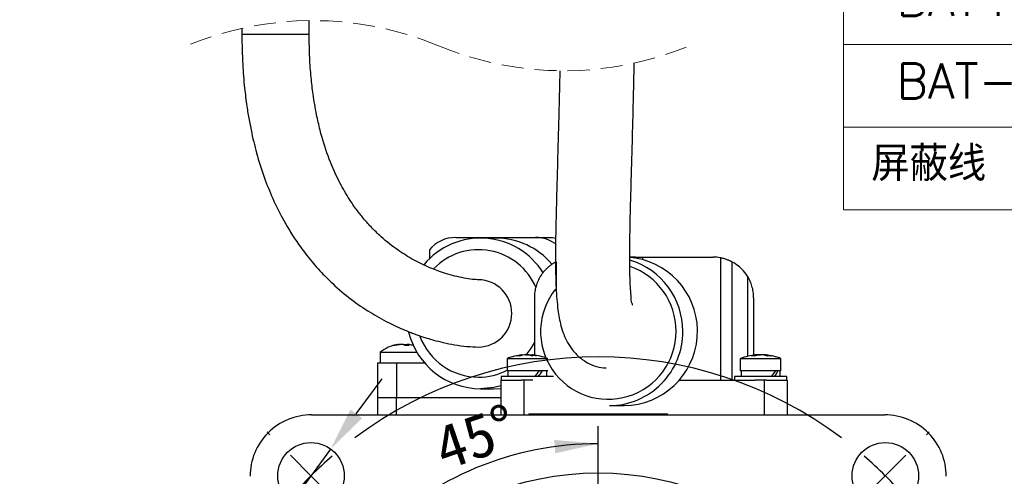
# Model space of a CAD drawing. Header units: millimetres. Extents: x 7 to 438, y 7 to 308.
# Tile 18 of 26: x 224 to 308, y 179 to 218. Entities that reach past the tile are written whole.
import ezdxf

# ---------------------------------------------------------------- set-up
doc = ezdxf.new("R2010")
doc.units = ezdxf.units.MM
doc.header["$PDSIZE"] = -1
doc.linetypes.add('SLD-实线', pattern=[0])
doc.linetypes.add('SLD-虚线', pattern=[1.905, 1.27, -0.635])
doc.layers.add('细实线层', color=7, linetype='SLD-实线')
doc.styles.add('SLDTEXTSTYLE0', font='txt', dxfattribs={"bigfont": 'bigfont'})
doc.styles.add('SLDTEXTSTYLE1', font='txt')
doc.dimstyles.new('ISO-25', dxfattribs={"dimtxt": 2.5, "dimasz": 2.5, "dimexe": 1.25, "dimexo": 0.625, "dimtad": 1, "dimtxsty": 'Standard', "dimcen": 2.5, "dimadec": 0, "dimazin": 0, "dimtfac": 1, "dimtmove": 0, "dimatfit": 3, "dimfxl": 1, "dimarcsym": 0})
doc.dimstyles.new('SLDDIMSTYLE13', dxfattribs={"dimtxt": 3.75, "dimasz": 3.75, "dimexe": 0, "dimexo": 0.0625, "dimgap": 0.9375, "dimtad": 2, "dimdec": 4, "dimlfac": 1.5, "dimzin": 12, "dimdsep": 46, "dimtxsty": 'SLDTEXTSTYLE1', "dimsah": 1, "dimcen": 0.09, "dimazin": 3, "dimtfac": 1, "dimtdec": 3, "dimtofl": 0, "dimtmove": 0, "dimatfit": 3, "dimfxl": 1, "dimfrac": 2, "dimtolj": 1, "dimtzin": 12, "dimarcsym": 0})

# ---------------------------------------------------------------- blocks, each defined once
blk = doc.blocks.new('SW_TABLEANNOTATION_1')
at = {"color": 0, "linetype": 'SLD-实线', "lineweight": 18, "ltscale": 1.5}
for p, q in [((0, 0), (0, -7.125)), ((0, 0), (17.86, 0)), ((0, -7.125), (0, -19.012)), ((0, -7.125), (17.86, -7.125)), ((17.86, -7.125), (17.86, -19.012)), ((56.278, -7.125), (56.278, -19.012))]:
    blk.add_line(p, q, dxfattribs=at)
at = {"color": 0, "linetype": 'Continuous', "lineweight": 0, "ltscale": 1.5}
for p, q in [((17.86, 0), (56.278, 0)), ((56.278, 0), (56.278, -7.125)), ((17.86, -7.125), (56.278, -7.125)), ((0, -19.012), (0, -26.137)), ((0, -19.012), (17.86, -19.012)), ((17.86, -19.012), (17.86, -26.137)), ((17.86, -19.012), (56.278, -19.012)), ((56.278, -19.012), (56.278, -26.137)), ((0, -26.137), (0, -33.262)), ((0, -26.137), (17.86, -26.137)), ((17.86, -26.137), (17.86, -33.262)), ((17.86, -26.137), (56.278, -26.137)), ((56.278, -26.137), (56.278, -33.262)), ((0, -33.262), (0, -40.387)), ((0, -33.262), (17.86, -33.262)), ((17.86, -33.262), (17.86, -40.387)), ((17.86, -33.262), (56.278, -33.262)), ((56.278, -33.262), (56.278, -40.387)), ((0, -40.387), (0, -47.512)), ((0, -40.387), (17.86, -40.387)), ((17.86, -40.387), (17.86, -47.512)), ((17.86, -40.387), (56.278, -40.387)), ((56.278, -40.387), (56.278, -47.512)), ((0, -47.512), (0, -54.637)), ((0, -47.512), (17.86, -47.512)), ((17.86, -47.512), (17.86, -54.637)), ((17.86, -47.512), (56.278, -47.512)), ((56.278, -47.512), (56.278, -54.637)), ((0, -54.637), (0, -61.762)), ((0, -54.637), (17.86, -54.637)), ((17.86, -54.637), (17.86, -61.762)), ((17.86, -54.637), (56.278, -54.637)), ((56.278, -54.637), (56.278, -61.762)), ((0, -61.762), (0, -68.887)), ((0, -61.762), (17.86, -61.762)), ((17.86, -61.762), (17.86, -68.887)), ((17.86, -61.762), (56.278, -61.762)), ((56.278, -61.762), (56.278, -68.887)), ((0, -68.887), (17.86, -68.887)), ((17.86, -68.887), (56.278, -68.887))]:
    blk.add_line(p, q, dxfattribs=at)
at = {"color": 0, "linetype": 'Continuous', "lineweight": 0, "ltscale": 1.5, "char_height": 3, "attachment_point": 1, "style": 'SLDTEXTSTYLE0'}
for s, insert in [('接线定义', (19.41, -1.649)), ('插头型号：', (26.639, -8.651)), ('信号名', (2.435, -11.281)), ('SC-CM15A09B041', (22.274, -13.901)), ('+5V', (5.657, -20.661)), ('1', (35.978, -20.661)), ('0V', (6.748, -27.786)), ('2', (35.978, -27.786)), ('PD+', (5.657, -34.911)), ('3', (35.978, -34.911)), ('PD-', (5.657, -42.036)), ('4', (35.978, -42.036)), ('BAT+', (4.565, -49.162)), ('5', (35.978, -49.162)), ('BAT-', (4.565, -56.287)), ('6', (35.978, -56.287)), ('屏蔽线', (2.383, -63.412)), ('7', (35.978, -63.412))]:
    blk.add_mtext(s, dxfattribs=dict(at, insert=insert))
blk = doc.blocks.new('_D_12')
at = {"layer": '细实线层', "ltscale": 1.5}
blk.add_line((273.373, 181.18), (273.373, 182.946), dxfattribs=at)
blk.add_arc((273.373, 153.931), 27.515, 90, 135, dxfattribs=at)
for points in [[(273.373, 181.446), (269.593, 181.768), (269.671, 180.616)], [(253.917, 173.387), (257.122, 175.418), (256.363, 176.288)]]:
    blk.add_solid(points, dxfattribs=at)
at = {"layer": '细实线层', "ltscale": 1.5, "insert": (258.901, 182.668), "char_height": 3.75, "attachment_point": 1, "rotation": 18.93344, "style": 'SLDTEXTSTYLE1'}
blk.add_mtext('45°', dxfattribs=at)
blk = doc.blocks.new('SW_CENTERMARKSYMBOL_0')
at = {"layer": '细实线层', "color": 0, "ltscale": 1.5}
for p, q in [((-3.536, 3.536), (-3.79, 3.79)), ((53.033, 3.536), (53.288, 3.79)), ((0, 0), (-1.768, 1.768)), ((24.749, -19.749), (24.749, 2.5)), ((49.497, 0), (51.265, 1.768)), ((0, 0), (1.768, -1.768)), ((49.497, 0), (47.73, -1.768)), ((3.536, -3.536), (3.79, -3.79)), ((45.962, -3.536), (45.707, -3.79)), ((24.749, -24.749), (24.749, -22.249)), ((19.749, -24.749), (-2.5, -24.749)), ((24.749, -24.749), (22.249, -24.749)), ((24.749, -24.749), (24.749, -27.249)), ((24.749, -24.749), (27.249, -24.749)), ((29.749, -24.749), (51.997, -24.749)), ((24.749, -29.749), (24.749, -51.997)), ((3.536, -45.962), (3.79, -45.707)), ((45.962, -45.962), (45.707, -45.707)), ((0, -49.497), (1.768, -47.73)), ((49.497, -49.497), (47.73, -47.73)), ((0, -49.497), (-1.768, -51.265)), ((49.497, -49.497), (51.265, -51.265)), ((-3.536, -53.033), (-3.79, -53.288)), ((53.033, -53.033), (53.288, -53.288))]:
    blk.add_line(p, q, dxfattribs=at)
at = {"layer": '细实线层', "color": 0, "ltscale": 2.25}
for centre, radius, start, end in [((24.749, -24.748), 35, 53.18496, 126.81504), ((24.804, -24.81), 35.082, 130.91034, 134.99344), ((24.798, -24.694), 34.926, 44.994, 49.09512), ((24.803, -24.7), 34.927, 40.90496, 45.00616), ((24.81, -24.804), 35.083, 135.00688, 139.08963), ((24.749, -24.749), 35, 143.18558, 216.81472), ((24.749, -24.749), 35, 323.18461, 36.81506), ((24.809, -24.694), 35.081, 220.91027, 224.99323), ((24.804, -24.799), 34.926, 314.99374, 319.09514), ((24.804, -24.688), 35.082, 225.00653, 229.08969), ((24.799, -24.804), 34.925, 310.90485, 315.00602), ((24.749, -24.749), 35, 233.18524, 306.81476)]:
    blk.add_arc(centre, radius, start, end, dxfattribs=at)
blk = doc.blocks.new('*D35')
at = {"color": 0, "lineweight": -2}
for p, q in [((252.53, 184.013), (254.746, 187.038)), ((250.314, 180.987), (246.934, 176.372)), ((239.581, 166.332), (244.718, 173.347)), ((205.577, 166.332), (239.581, 166.332))]:
    blk.add_line(p, q, dxfattribs=at)
at = {"color": 0}
for points in [[(252.026, 184.382), (253.034, 183.643), (250.314, 180.987)], [(244.214, 173.716), (245.223, 172.977), (246.934, 176.372)]]:
    blk.add_solid(points, dxfattribs=at)
at = {"layer": 'Defpoints', "color": 0}
for p in [(250.314, 180.987), (246.934, 176.372)]:
    blk.add_point(p, dxfattribs=at)
at = {"color": 0, "insert": (221.436, 171.091), "char_height": 3.75, "attachment_point": 5}
blk.add_mtext('4-φ5.5 均布', dxfattribs=at)

msp = doc.modelspace()

# ---------------------------------------------------------------- linework, layer by layer
at = {"color": 7, "linetype": 'SLD-实线', "lineweight": 25, "ltscale": 1.5}
for p, q in [((242.668531, 217.268269), (242.668531, 216.730908)), ((248.46853, 216.730908), (248.46853, 217.93461)), ((261.093009, 199.230908), (267.986663, 199.230908)), ((264.539836, 199.181229), (263.237474, 199.181229)), ((267.986663, 199.230908), (269.126638, 199.230908)), ((258.827951, 198.157044), (258.827951, 197.393082)), ((276.595582, 197.530909), (276.097925, 197.530909)), ((276.595582, 197.4523), (276.595582, 197.530909)), ((276.595582, 197.530909), (277.209937, 197.530909)), ((277.209937, 197.321479), (277.209937, 197.530909)), ((277.209937, 197.530909), (283.273003, 197.530909)), ((283.902052, 197.473916), (283.902052, 186.930906)), ((284.893752, 197.133031), (284.893752, 186.930906)), ((267.873003, 194.030907), (267.873003, 189.090729)), ((286.773003, 194.030907), (286.773003, 189.090729)), ((254.582993, 189.328907), (254.582993, 188.430907)), ((254.582993, 189.328907), (254.726785, 189.328907)), ((254.726785, 189.328907), (257.753241, 189.328907)), ((256.920201, 190.001373), (256.920201, 189.907816)), ((257.469705, 189.991212), (257.277585, 189.954615)), ((254.342618, 188.430907), (254.342618, 185.430907)), ((254.342618, 188.430907), (255.995322, 188.430907)), ((255.995322, 188.430907), (255.995322, 185.430907)), ((255.995322, 188.430907), (258.394386, 188.430907)), ((265.523003, 188.776689), (265.523003, 187.730909)), ((269.023003, 188.776689), (265.523003, 188.776689)), ((266.846314, 189.072328), (266.846314, 189.109182)), ((267.699691, 189.109182), (267.699691, 189.007394)), ((285.623003, 188.776689), (285.623003, 187.730909)), ((289.123003, 188.776689), (285.623003, 188.776689)), ((286.938879, 189.034311), (286.938879, 189.109674)), ((287.662177, 189.099944), (287.662177, 189.087624)), ((287.807126, 189.10956), (287.807126, 189.057958)), ((287.808039, 189.10956), (287.808928, 189.109732)), ((289.123003, 187.730909), (289.123003, 188.776689)), ((269.023003, 187.730909), (265.523003, 187.730909)), ((265.598003, 187.730909), (265.598003, 187.230908)), ((268.948003, 187.230908), (268.948003, 187.730909)), ((289.123003, 187.730909), (285.623003, 187.730909)), ((285.698003, 187.730909), (285.698003, 187.230908)), ((289.048002, 187.230908), (289.048002, 187.730909)), ((264.973003, 186.930906), (264.973003, 183.930908)), ((264.973003, 186.930906), (266.74335, 186.930906)), ((265.023003, 187.230908), (265.023003, 186.930906)), ((269.523003, 187.230908), (265.023003, 187.230908)), ((267.744702, 186.930906), (266.74335, 186.930906)), ((266.973003, 186.930906), (266.973003, 183.930908)), ((268.04006, 187.397901), (267.906127, 187.230908)), ((280.366489, 186.930906), (286.901304, 186.930906)), ((285.123003, 187.230908), (285.123003, 186.930906)), ((289.623002, 187.230908), (285.123003, 187.230908)), ((287.902656, 186.930906), (286.901304, 186.930906)), ((287.673003, 186.930906), (287.673003, 183.930908)), ((287.902656, 186.930906), (289.673003, 186.930906)), ((289.623002, 186.930906), (289.623002, 187.230908)), ((289.673003, 186.930906), (289.673003, 183.930908)), ((263.237474, 186.181229), (264.366188, 186.181229)), ((264.366188, 186.181229), (264.973003, 186.210498)), ((254.342618, 185.430907), (254.342618, 183.930908)), ((254.342618, 185.430907), (255.995322, 185.430907)), ((255.995322, 185.430907), (264.973003, 185.430907)), ((274.360508, 184.730906), (275.610774, 184.730906)), ((248.673002, 183.930908), (298.073002, 183.930908)), ((267.391037, 184.030909), (267.391037, 183.930908)), ((267.391037, 184.030909), (268.391037, 184.030909)), ((268.373003, 184.030909), (268.373003, 183.930908)), ((268.373003, 184.030909), (278.373003, 184.030909)), ((278.354969, 184.030909), (279.354969, 184.030909)), ((278.373003, 183.930908), (278.373003, 184.030909)), ((279.354969, 183.930908), (279.354969, 184.030909))]:
    msp.add_line(p, q, dxfattribs=at)
at = {"color": 8, "linetype": 'SLD-实线', "lineweight": 25, "ltscale": 1.5}
for p, q in [((248.46853, 216.730908), (242.668531, 216.730908)), ((269.752253, 197.133031), (269.752253, 194.833249)), ((286.230146, 195.903154), (286.230146, 188.983364)), ((256.05748, 189.959992), (256.05748, 189.987457)), ((256.941769, 189.987457), (256.941769, 189.90767)), ((266.723398, 189.046001), (266.723398, 189.095345)), ((267.562885, 189.095345), (267.562885, 189.055208)), ((267.757532, 189.095345), (267.757532, 189.00889)), ((286.863097, 189.009426), (286.863097, 189.095345)), ((287.130522, 189.083604), (287.130522, 189.095345)), ((287.665275, 189.095345), (287.665275, 189.08708)), ((287.907812, 189.095345), (287.907812, 189.032208)), ((255.995322, 183.930908), (255.995322, 185.430907))]:
    msp.add_line(p, q, dxfattribs=at)
at = {"color": 8, "linetype": 'SLD-实线', "lineweight": 25, "ltscale": 1.5, "flags": 128}
msp.add_lwpolyline([(267.143098, 189.062918), (267.567434, 189.625593), (267.873003, 190.150865)], dxfattribs=at)
at = {"color": 7, "linetype": 'SLD-实线', "lineweight": 25, "ltscale": 1.5, "flags": 128}
for points in [[(257.446074, 189.912318), (257.294813, 189.950733), (257.092555, 189.990076)], [(264.973003, 186.424688), (264.380462, 186.285686), (263.237474, 186.181229)]]:
    msp.add_lwpolyline(points, dxfattribs=at)
at = {"color": 7, "linetype": 'SLD-实线', "lineweight": 25, "ltscale": 2.25}
for centre, radius in [((248.624265, 178.679645), 2.860473), ((298.121741, 178.679644), 2.860472), ((273.373003, 153.930908), 25.000001)]:
    msp.add_circle(centre, radius, dxfattribs=at)
at = {"color": 7, "linetype": 'SLD-虚线', "lineweight": 18, "ltscale": 1.5}
for centre, start, end in [((248.7663, 189.767263), 67.38013505, 112.61986495), ((270.4347, 241.771424), 247.38013505, 292.61986495)]:
    msp.add_arc(centre, 28.168921, start, end, dxfattribs=at)
at = {"color": 7, "linetype": 'SLD-实线', "lineweight": 25, "ltscale": 2.25}
for centre, radius, start, end in [((263.239523, 192.826809), 6.350244, 31.86096541, 140.13564035), ((261.098336, 196.29394), 2.936973, 90.10392208, 140.62730259), ((264.528546, 192.818922), 6.362317, 40.15437974, 89.89832966), ((267.984312, 196.305492), 2.925417, 53.07011664, 89.95396089), ((275.526962, 191.13621), 6.405852, 270.74966242, 80.39705774), ((275.612081, 191.333328), 6.197506, 80.86895624, 85.48743756), ((274.282408, 191.165783), 6.380964, 359.68685183, 73.3376102), ((283.272967, 194.030527), 3.500381, 79.64661037, 89.99940954), ((263.274411, 192.605676), 6.424553, 193.97241192, 269.67059165), ((274.315032, 191.079199), 6.348455, 270.41042415, 0.46669536), ((256.582991, 186.83091), 3.199998, 99.03410019, 128.68218556), ((256.51686, 187.243086), 2.782553, 99.5026331, 107.08869083), ((255.769944, 189.409086), 0.498748, 81.84578439, 98.15421561), ((256.658354, 187.243045), 2.782595, 99.50273434, 107.08865626), ((256.335287, 189.392266), 0.647046, 52.09317374, 66.90547584), ((256.909158, 186.820422), 3.08741, 86.72572446, 93.27427554), ((256.687958, 189.392248), 0.647065, 52.09352931, 66.90544498), ((257.90448, 187.250814), 2.774672, 99.4970984, 103.01703271), ((258.049481, 187.235669), 2.790219, 102.90587214, 104.48322649), ((267.273013, 184.63086), 4.500048, 95.64373153, 112.88526318), ((267.152816, 186.12635), 2.999888, 98.22986364, 106.25191389), ((266.443126, 187.276777), 1.734456, 85.70615306, 94.29384694), ((267.412536, 186.126365), 2.999873, 98.22984366, 106.25193387), ((267.070587, 187.427112), 1.700904, 68.19877485, 78.75182287), ((267.138663, 186.155773), 2.970024, 79.11158553, 81.78810471), ((267.272992, 184.630867), 4.500042, 67.11469086, 84.30907099), ((267.425753, 187.427106), 1.700911, 68.1987869, 78.75178656), ((287.372985, 184.63098), 4.499927, 95.47069451, 112.88552225), ((287.227481, 187.02814), 2.099074, 99.99678762, 109.53675346), ((286.689953, 186.231896), 2.779336, 86.60838342, 93.39161658), ((287.556321, 187.028193), 2.099019, 99.99671423, 109.53690477), ((287.526685, 186.554856), 2.571191, 98.86330137, 102.94826398), ((287.213588, 186.525349), 2.60123, 72.51305695, 81.11209869), ((287.373017, 184.630961), 4.499946, 67.11451704, 84.44631779), ((287.505906, 186.5253), 2.60128, 72.51313996, 81.11201568), ((288.141392, 186.814526), 2.196706, 86.18483207, 93.81516793), ((288.39552, 188.934652), 0.076451, 69.72103937, 83.81290826), ((263.233432, 191.719548), 6.463839, 316.0187194, 321.89753388), ((264.089077, 190.678274), 5.366354, 320.02869733, 326.68576046), ((285.088473, 190.010923), 4.247651, 319.11953629, 327.53592444), ((285.792678, 189.191499), 3.403741, 324.82954876, 334.5886977), ((248.672999, 178.630911), 5.299997, 89.99996211, 180.00003789), ((298.073004, 178.630908), 5.3, 359.99999649, 90.00002365)]:
    msp.add_arc(centre, radius, start, end, dxfattribs=at)
at = {"color": 8, "linetype": 'SLD-实线', "lineweight": 25, "ltscale": 2.25}
for centre, radius, start, end in [((263.068585, 192.798052), 5.379201, 22.83088134, 136.12321634), ((274.199566, 191.162782), 5.88457, 359.68965697, 70.84470197), ((263.032043, 192.681269), 2.900179, 270.56401502, 89.29065943), ((274.248109, 191.112838), 5.835968, 141.18407496, 0.17741108), ((263.086247, 192.600506), 5.419325, 200.69548985, 269.7629633), ((263.061574, 192.533645), 5.352418, 270.02410762, 297.37886165)]:
    msp.add_arc(centre, radius, start, end, dxfattribs=at)
at = {"color": 7, "linetype": 'SLD-实线', "lineweight": 25, "ltscale": 1.5}
for points, knots in [([(242.668531, 216.730908), (242.68121, 215.872719), (242.703978, 214.331575), (242.871992, 212.267308), (243.070278, 210.669629), (243.28144, 209.377385), (243.565597, 207.943502), (243.998885, 206.204826), (244.637225, 204.241605), (245.358935, 202.486692), (246.053237, 201.083292), (246.711433, 199.92371), (247.427631, 198.80443), (248.311435, 197.595946), (249.347405, 196.378447), (250.609599, 195.108531), (252.047521, 193.895846), (253.66748, 192.779322), (255.217166, 191.909423), (256.382583, 191.369981), (257.139432, 191.063962), (257.542509, 190.911108), (257.902621, 190.782543), (258.259413, 190.662077), (258.68069, 190.528254), (259.273292, 190.355772), (260.06248, 190.156121), (261.019512, 189.965806), (262.035214, 189.818211), (262.725776, 189.793336), (263.061881, 189.781228)], [0, 0, 0, 0, 0.068623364, 0.123234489, 0.165534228, 0.197352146, 0.22793112, 0.282422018, 0.340551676, 0.392872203, 0.434033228, 0.465691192, 0.499465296, 0.540251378, 0.585335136, 0.62717696, 0.683322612, 0.735503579, 0.784293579, 0.825273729, 0.838111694, 0.849579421, 0.859747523, 0.868690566, 0.879695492, 0.895095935, 0.918045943, 0.94477155, 0.973119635, 1, 1, 1, 1]), ([(263.065772, 195.581228), (262.892732, 195.590011), (262.474251, 195.611252), (261.78799, 195.722683), (261.011367, 195.891452), (260.242176, 196.1105), (259.528626, 196.355304), (258.597932, 196.726246), (257.447786, 197.281804), (256.035506, 198.163467), (254.815825, 199.126859), (253.81669, 200.100517), (253.09637, 200.916189), (252.440592, 201.763159), (251.738629, 202.803034), (250.894899, 204.305769), (250.062364, 206.246626), (249.471918, 208.174355), (249.065727, 209.957553), (248.808789, 211.472402), (248.618322, 213.110949), (248.493023, 214.8288), (248.47711, 216.064632), (248.46853, 216.730908)], [0, 0, 0, 0, 0.018289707, 0.044232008, 0.073297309, 0.102211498, 0.128642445, 0.152940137, 0.208004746, 0.263277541, 0.328483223, 0.371721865, 0.410474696, 0.443319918, 0.484795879, 0.542875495, 0.625083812, 0.707322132, 0.755450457, 0.818182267, 0.86948898, 0.929637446, 1, 1, 1, 1]), ([(276.294555, 193.377968), (276.299176, 193.380191), (276.367661, 193.413143), (276.203367, 193.701606), (276.246639, 194.105965), (276.145891, 194.787037), (276.126905, 195.543719), (276.096057, 196.553457), (276.092931, 197.930486), (276.115203, 199.771565), (276.164619, 201.916827), (276.229457, 204.269966), (276.301352, 206.776335), (276.361752, 208.994899), (276.408785, 210.878033), (276.443067, 212.391217), (276.467054, 213.518246), (276.477925, 214.140554), (276.479992, 214.258835)], [0, 0, 0, 0, 0.000718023, 0.010643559, 0.031754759, 0.06714099, 0.104640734, 0.141758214, 0.211682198, 0.302469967, 0.405921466, 0.519680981, 0.640316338, 0.765790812, 0.838210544, 0.91067144, 0.983021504, 1, 1, 1, 1]), ([(270.06598, 213.604917), (270.062604, 213.424889), (270.046968, 212.591196), (270.013112, 211.131169), (269.959085, 208.959202), (269.893074, 206.57548), (269.818772, 203.988947), (269.75329, 201.563622), (269.703898, 199.192792), (269.687157, 196.990398), (269.731049, 194.888629), (269.862803, 193.139735), (270.138943, 191.554206), (270.579769, 190.363547), (271.203671, 189.443021), (271.793136, 188.852065), (272.475881, 188.383283), (273.211251, 188.048713), (273.770933, 187.998248), (274.053833, 187.97274)], [0, 0, 0, 0, 0.01947948, 0.090207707, 0.157992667, 0.254523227, 0.348185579, 0.437928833, 0.516997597, 0.604726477, 0.67617355, 0.744400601, 0.7942257, 0.850035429, 0.880025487, 0.913965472, 0.939594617, 0.969467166, 1, 1, 1, 1]), ([(269.126638, 199.230908), (269.131847, 199.2309), (269.175835, 199.230837), (269.278999, 199.228209), (269.469241, 199.216464), (269.618639, 199.189869), (269.709684, 199.173661)], [0, 0, 0, 0, 0.026633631, 0.224905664, 0.527648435, 1, 1, 1, 1]), ([(269.752253, 197.133031), (269.742441, 197.127869), (269.718485, 197.115269), (269.676067, 197.09218), (269.620778, 197.060997), (269.554198, 197.021611), (269.477462, 196.973701), (269.391248, 196.916512), (269.295767, 196.84875), (269.19475, 196.771528), (269.090323, 196.685289), (268.983737, 196.589941), (268.87465, 196.483793), (268.738383, 196.338423), (268.57927, 196.147771), (268.471272, 195.986103), (268.41586, 195.903154)], [0, 0, 0, 0, 0.018107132, 0.044204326, 0.0788674, 0.121766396, 0.170527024, 0.226590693, 0.290700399, 0.361700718, 0.434196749, 0.511826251, 0.595192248, 0.68267456, 0.837185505, 1, 1, 1, 1]), ([(284.893752, 197.133031), (284.882788, 197.138715), (284.852442, 197.154449), (284.795942, 197.182494), (284.717137, 197.219595), (284.616769, 197.263426), (284.494699, 197.311792), (284.352173, 197.361686), (284.191672, 197.409621), (284.039678, 197.447328), (283.941043, 197.466383), (283.902052, 197.473916)], [0, 0, 0, 0, 0.035200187, 0.097426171, 0.179774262, 0.283435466, 0.409535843, 0.553931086, 0.713693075, 0.886820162, 1, 1, 1, 1]), ([(286.230146, 195.903154), (286.086247, 196.102919), (285.822454, 196.469124), (285.379622, 196.839122), (285.071382, 197.037877), (284.928528, 197.114402), (284.893752, 197.133031)], [0, 0, 0, 0, 0.400987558, 0.735080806, 0.935509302, 1, 1, 1, 1]), ([(268.41586, 195.903154), (268.374525, 195.834927), (268.292273, 195.699159), (268.186923, 195.485664), (268.095772, 195.26733), (268.017977, 195.03773), (267.955021, 194.798282), (267.908393, 194.548575), (267.879976, 194.295983), (267.873091, 194.122749), (267.873006, 194.034386), (267.873003, 194.030907)], [0, 0, 0, 0, 0.121120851, 0.241020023, 0.361197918, 0.480281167, 0.608945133, 0.736938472, 0.865782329, 0.994715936, 1, 1, 1, 1]), ([(286.773003, 194.030907), (286.772999, 194.034386), (286.772842, 194.204504), (286.747394, 194.54698), (286.638873, 195.028503), (286.469967, 195.488464), (286.311503, 195.762474), (286.230146, 195.903154)], [0, 0, 0, 0, 0.00528732, 0.258560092, 0.519699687, 0.753407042, 1, 1, 1, 1]), ([(256.05748, 189.987457), (256.072119, 189.989835), (256.10037, 189.994426), (256.140109, 189.999978), (256.175222, 190.00396), (256.202704, 190.006405), (256.225542, 190.006723), (256.235941, 190.00647), (256.246787, 190.003642), (256.245398, 190.001574), (256.245218, 190.001305)], [0, 0, 0, 0, 0.23250657, 0.4487209, 0.630525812, 0.782945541, 0.891851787, 0.963386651, 0.995250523, 1, 1, 1, 1]), ([(256.58909, 189.987457), (256.581821, 189.989955), (256.564956, 189.995752), (256.535581, 190.000643), (256.499812, 190.004558), (256.459193, 190.006565), (256.414231, 190.006893), (256.367137, 190.005469), (256.318234, 190.002289), (256.262076, 189.996983), (256.222273, 189.990975), (256.198962, 189.987457)], [0, 0, 0, 0, 0.058589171, 0.135930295, 0.226466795, 0.333317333, 0.446100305, 0.569609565, 0.692826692, 0.820102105, 1, 1, 1, 1]), ([(256.58692, 189.991094), (256.590882, 189.992252), (256.599428, 189.994749), (256.613403, 189.997661), (256.629027, 190.000254), (256.64617, 190.002407), (256.664723, 190.004144), (256.684846, 190.005464), (256.713611, 190.006625), (256.743594, 190.006834), (256.774548, 190.006197), (256.806853, 190.004952), (256.83948, 190.002843), (256.872174, 189.999953), (256.89465, 189.997536), (256.910691, 189.995699), (256.918411, 189.994604), (256.920201, 189.99435)], [0, 0, 0, 0, 0.0369384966, 0.0796793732, 0.1276831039, 0.1787126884, 0.2343166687, 0.2944853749, 0.3592261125, 0.4920216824, 0.5628284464, 0.636387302, 0.7814368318, 0.8554655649, 0.9302038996, 0.9838137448, 1, 1, 1, 1]), ([(257.108504, 189.987457), (257.101067, 189.988683), (257.086441, 189.991095), (257.064791, 189.994422), (257.043935, 189.997437), (257.024301, 190.000049), (257.006135, 190.00224), (256.989491, 190.004006), (256.97427, 190.005362), (256.957588, 190.006455), (256.943612, 190.006919), (256.931831, 190.006284), (256.925874, 190.005401), (256.919709, 190.003664), (256.920612, 189.999247), (256.923134, 189.997174), (256.927975, 189.993755), (256.934354, 189.990645), (256.939675, 189.988357), (256.941769, 189.987457)], [0, 0, 0, 0, 0.104038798, 0.204628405, 0.302349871, 0.394919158, 0.478037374, 0.554932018, 0.625905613, 0.689083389, 0.785217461, 0.820892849, 0.84795965, 0.876051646, 0.886293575, 0.902804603, 0.919968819, 0.968498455, 1, 1, 1, 1]), ([(266.723398, 189.095345), (266.729819, 189.096265), (266.742264, 189.09805), (266.76037, 189.100563), (266.777199, 189.102834), (266.792399, 189.104797), (266.805796, 189.106447), (266.817282, 189.107765), (266.827125, 189.108784), (266.834611, 189.109424), (266.840899, 189.109842), (266.843303, 189.109725), (266.846612, 189.109728), (266.846176, 189.10924), (266.846124, 189.109182)], [0, 0, 0, 0, 0.156908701, 0.30408251, 0.442143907, 0.567617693, 0.674869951, 0.768343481, 0.848104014, 0.911735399, 0.956629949, 0.985506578, 0.998269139, 1, 1, 1, 1]), ([(267.402364, 189.095345), (267.397256, 189.096293), (267.386512, 189.098289), (267.369418, 189.100751), (267.350643, 189.103019), (267.330564, 189.104957), (267.309416, 189.106587), (267.28724, 189.107896), (267.263882, 189.108886), (267.231672, 189.109752), (267.198927, 189.109908), (267.165846, 189.109405), (267.140834, 189.108678), (267.11608, 189.107627), (267.091797, 189.106263), (267.067749, 189.104575), (267.041395, 189.102312), (267.013191, 189.099421), (266.992973, 189.09668), (266.983121, 189.095345)], [0, 0, 0, 0, 0.0370483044, 0.0779217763, 0.1231307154, 0.171907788, 0.2217590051, 0.2743840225, 0.3303196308, 0.3884742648, 0.5041576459, 0.5637978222, 0.6244096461, 0.6825968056, 0.7404767, 0.79785157, 0.8545036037, 0.9291027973, 1, 1, 1, 1]), ([(267.273003, 189.108437), (267.27594, 189.108568), (267.287024, 189.109062), (267.306135, 189.109516), (267.33051, 189.109832), (267.355096, 189.109785), (267.38016, 189.109406), (267.413284, 189.108443), (267.44607, 189.106834), (267.478257, 189.104575), (267.504611, 189.102312), (267.532814, 189.099421), (267.553033, 189.09668), (267.562885, 189.095345)], [0, 0, 0, 0, 0.030357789, 0.114560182, 0.197367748, 0.282064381, 0.36841852, 0.456180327, 0.624231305, 0.707306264, 0.789333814, 0.8973466, 1, 1, 1, 1]), ([(267.721047, 189.108532), (267.720135, 189.108628), (267.716627, 189.108994), (267.70951, 189.109543), (267.705188, 189.109888), (267.699259, 189.109661), (267.700923, 189.107945), (267.703564, 189.107545), (267.708284, 189.105885), (267.715005, 189.104358), (267.725294, 189.101941), (267.739693, 189.098912), (267.751172, 189.096617), (267.757532, 189.095345)], [0, 0, 0, 0, 0.034175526, 0.131488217, 0.244252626, 0.263773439, 0.275457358, 0.310225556, 0.369993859, 0.455382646, 0.567056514, 0.760110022, 1, 1, 1, 1]), ([(286.863097, 189.095345), (286.868295, 189.096259), (286.87819, 189.097998), (286.892283, 189.100506), (286.904769, 189.102776), (286.915393, 189.104708), (286.924017, 189.106414), (286.930593, 189.107544), (286.935208, 189.108892), (286.937721, 189.108916), (286.939266, 189.110118), (286.935551, 189.109426), (286.933001, 189.109427), (286.929478, 189.10892), (286.927323, 189.10861)], [0, 0, 0, 0, 0.178671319, 0.340072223, 0.484594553, 0.608220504, 0.705786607, 0.781650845, 0.835402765, 0.864843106, 0.870066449, 0.889197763, 0.932227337, 1, 1, 1, 1]), ([(287.204306, 189.103935), (287.202603, 189.104261), (287.196841, 189.105365), (287.186312, 189.106614), (287.172118, 189.107946), (287.156039, 189.108909), (287.131774, 189.109785), (287.105735, 189.109892), (287.078084, 189.109393), (287.055724, 189.108659), (287.032627, 189.107601), (287.008989, 189.106234), (286.984593, 189.104526), (286.960649, 189.102622), (286.944862, 189.101091), (286.937435, 189.10037)], [0, 0, 0, 0, 0.019443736, 0.06577888, 0.118817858, 0.17934978, 0.246398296, 0.391124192, 0.471307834, 0.556572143, 0.642026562, 0.730617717, 0.822115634, 0.91631212, 1, 1, 1, 1]), ([(286.937672, 189.106057), (286.939611, 189.106205), (286.948387, 189.106878), (286.963739, 189.107826), (286.983286, 189.108844), (287.001387, 189.109503), (287.017817, 189.109823), (287.032481, 189.109788), (287.045365, 189.109483), (287.05333, 189.108909), (287.056935, 189.10865)], [0, 0, 0, 0, 0.048877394, 0.221170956, 0.386462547, 0.540718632, 0.676285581, 0.799349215, 0.909197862, 1, 1, 1, 1]), ([(287.130522, 189.095345), (287.136873, 189.096288), (287.150016, 189.098242), (287.170541, 189.100721), (287.192444, 189.102991), (287.215277, 189.104937), (287.238773, 189.106572), (287.262882, 189.107885), (287.28777, 189.108877), (287.312876, 189.109531), (287.337899, 189.109814), (287.357845, 189.109832), (287.369559, 189.109632), (287.373003, 189.109573)], [0, 0, 0, 0, 0.079212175, 0.163922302, 0.255043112, 0.350885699, 0.446632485, 0.545619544, 0.64875497, 0.753926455, 0.855462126, 0.957496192, 1, 1, 1, 1]), ([(287.615483, 189.095345), (287.609132, 189.096288), (287.595989, 189.098242), (287.575465, 189.100721), (287.553561, 189.102992), (287.530728, 189.104937), (287.507232, 189.106572), (287.483124, 189.107885), (287.458237, 189.108878), (287.424863, 189.109741), (287.391552, 189.109913), (287.358506, 189.10941), (287.334176, 189.108687), (287.310533, 189.107638), (287.28778, 189.106277), (287.265693, 189.104596), (287.242101, 189.102344), (287.21756, 189.099497), (287.200235, 189.096688), (287.191949, 189.095345)], [0, 0, 0, 0, 0.045326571, 0.093799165, 0.145935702, 0.200782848, 0.255570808, 0.312212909, 0.371224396, 0.431405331, 0.547893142, 0.606364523, 0.664723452, 0.719731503, 0.773435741, 0.825636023, 0.876100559, 0.940746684, 1, 1, 1, 1]), ([(287.809097, 189.105999), (287.806904, 189.106167), (287.797873, 189.106861), (287.782267, 189.107827), (287.762719, 189.108844), (287.739725, 189.10968), (287.718915, 189.109943), (287.700445, 189.109444), (287.689206, 189.108758), (287.679921, 189.107736), (287.672581, 189.106485), (287.667247, 189.104803), (287.663144, 189.103015), (287.661482, 189.098474), (287.663875, 189.0965), (287.665275, 189.095345)], [0, 0, 0, 0, 0.042521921, 0.175071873, 0.302223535, 0.420886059, 0.619828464, 0.70433027, 0.778041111, 0.837324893, 0.885046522, 0.921195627, 0.946319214, 0.968577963, 1, 1, 1, 1]), ([(287.810381, 189.109585), (287.811161, 189.109509), (287.813935, 189.10924), (287.819274, 189.108533), (287.827062, 189.107491), (287.836744, 189.106113), (287.848399, 189.104415), (287.864013, 189.10208), (287.884041, 189.099036), (287.899518, 189.096633), (287.907812, 189.095345)], [0, 0, 0, 0, 0.023895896, 0.084889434, 0.164041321, 0.263301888, 0.382828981, 0.522859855, 0.744282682, 1, 1, 1, 1])]:
    msp.add_open_spline(points, degree=3, knots=knots, dxfattribs=at)

# ---------------------------------------------------------------- block references
at = {"color": 7, "linetype": 'Continuous', "lineweight": 0, "ltscale": 1.5}
msp.add_blockref('SW_TABLEANNOTATION_1', (294.527128, 270.510475), dxfattribs=at)
at = {"layer": '细实线层', "ltscale": 1.5}
msp.add_blockref('SW_CENTERMARKSYMBOL_0', (248.624266, 178.679645), dxfattribs=at)

# ---------------------------------------------------------------- dimensions: what is measured, and where the dimension line sits
dim = msp.add_diameter_dim_2p(p1=(250.314446, 180.987369), p2=(246.934084, 176.37192), text='4-φ5.5 均布', dimstyle='ISO-25', override={"dimtxt": 3.75, "dimasz": 3.75, "dimexe": 1.5, "dimexo": 0, "dimgap": 2.286, "dimtih": 1, "dimtoh": 1, "dimzin": 0, "dimadec": 2, "dimtdec": 3, "dimtzin": 0})
dim.commit()
dim.dimension.update_dxf_attribs({"geometry": '*D35', "text_midpoint": (221.436223, 166.332448)})
dim = msp.add_angular_dim_2l(base=(262.843551, 179.351252), line1=((273.373003, 181.179645), (273.373003, 126.682171)), line2=((248.683003, 178.620908), (298.063003, 129.240908)), dimstyle='SLDDIMSTYLE13', dxfattribs=at)
dim.commit()
dim.dimension.update_dxf_attribs({"geometry": '_D_12', "text_midpoint": (264.445295, 179.957035), "dimtype": 162})

doc.saveas('drawing.dxf')
